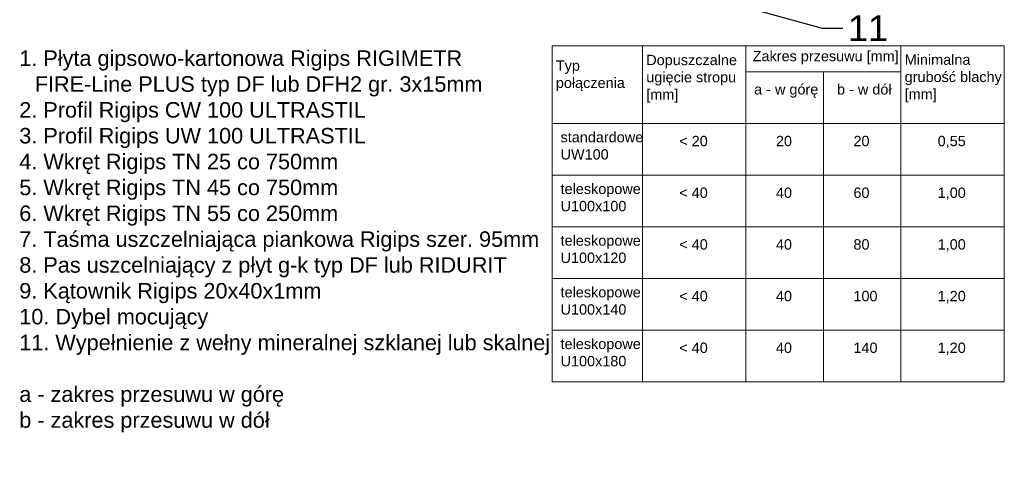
# Model space of a CAD drawing. Header units: millimetres. Extents: x 2755 to 3806, y 571 to 1066.
# Tile 4 of 7: x 3425 to 3806, y 581 to 761. Entities that reach past the tile are written whole.
import ezdxf
from ezdxf import colors
from ezdxf.entities.mleader import LeaderData, LeaderLine
from ezdxf.math import Vec2, Vec3

# ---------------------------------------------------------------- set-up
doc = ezdxf.new("R2010")
doc.units = ezdxf.units.MM
doc.layers.add('OPISY', color=7, linetype='Continuous', lineweight=9)
doc.styles.get("Standard").update_dxf_attribs({"font": 'arial.ttf'})

# ---------------------------------------------------------------- blocks, each defined once
blk = doc.blocks.new('_Dot')
at = {"color": 0, "linetype": 'ByBlock', "lineweight": -2}
blk.add_line((-0.5, 0), (-1, 0), dxfattribs=at)
at = {"color": 0, "linetype": 'ByBlock', "const_width": 0.5}
blk.add_lwpolyline([(-0.25, 0, 1), (0.25, 0, 1)], format="xyb", close=True, dxfattribs=at)

msp = doc.modelspace()

# ---------------------------------------------------------------- linework, layer by layer
at = {"layer": 'OPISY'}
for p, q in [((3630.637, 751.054), (3630.637, 621.054)), ((3630.637, 751.054), (3805.637, 751.054)), ((3665.637, 751.054), (3665.637, 621.054)), ((3705.637, 751.054), (3705.637, 621.054)), ((3765.637, 751.054), (3765.637, 621.054)), ((3805.637, 751.054), (3805.637, 621.054)), ((3705.637, 741.054), (3765.637, 741.054)), ((3735.637, 741.054), (3735.637, 621.054)), ((3630.637, 721.054), (3805.637, 721.054)), ((3630.637, 701.054), (3805.637, 701.054)), ((3630.637, 681.054), (3805.637, 681.054)), ((3630.637, 661.054), (3805.637, 661.054)), ((3630.637, 641.054), (3805.637, 641.054)), ((3630.637, 621.054), (3805.637, 621.054))]:
    msp.add_line(p, q, dxfattribs=at)

# ---------------------------------------------------------------- texts
at = {"layer": 'OPISY', "char_height": 6, "attachment_point": 1}
for s, insert, width in [('\\pi-6,l6;1. Płyta gipsowo-kartonowa Rigips RIGIMETR FIRE-Line PLUS typ DF lub DFH2 gr. 3x15mm \\P\\pi0,l0;2. Profil Rigips CW 100 ULTRASTIL\\P3. Profil Rigips UW 100 ULTRASTIL\\P4. Wkręt Rigips TN 25 co 750mm\\P5. Wkręt Rigips TN 45 co 750mm\\P6. Wkręt Rigips TN 55 co 250mm\\P7. Taśma uszczelniająca piankowa Rigips szer. 95mm\\P8. Pas uszcelniający z płyt g-k typ DF lub RIDURIT\\P9. Kątownik Rigips 20x40x1mm\\P10. Dybel mocujący\\P11. Wypełnienie z wełny mineralnej szklanej lub skalnej\\P\\Pa - zakres przesuwu w górę\\Pb - zakres przesuwu w dół', (3424.425, 749.328), 207.96631), ('{\\H0.66667x;Dopuszczalne ugięcie stropu [mm]} ', (3667.075, 747.641), 38.56187), ('\\pi-6,l6;{\\H0.66667x;Zakres przesuwu [mm]}', (3708.258, 749.14), 78.56187), ('\\pt0;{\\H0.66667x;Minimalna grubość blachy} {\\H0.66667x;[mm]}', (3767.075, 747.76), 38.56187), ('{\\H0.66667x;Typ połączenia} ', (3632.075, 745.463), 28.51275), ('\\pi-6,l6;{\\H0.66667x;a - w górę} ', (3708.821, 736.264), 78.56187), ('\\pi-6,l6;{\\H0.66667x;b - w dół} ', (3740.904, 736.264), 78.56187), ('{\\H0.66667x;standardowe UW100} ', (3633.902, 717.76), 38.56187), ('\\pi-6,l6;{\\H0.66667x;< 20} ', (3679.844, 716.264), 23.38705), ('\\pi-6,l6;{\\H0.66667x;20} ', (3717.25, 716.264), 23.38705), ('\\pi-6,l6;{\\H0.66667x;20} ', (3747.25, 716.264), 23.38705), ('\\pi-6,l6;{\\H0.66667x;0,55} ', (3779.844, 716.264), 23.38705), ('{\\H0.66667x;teleskopowe U100x100} ', (3633.902, 697.76), 38.56187), ('\\pi-6,l6;{\\H0.66667x;< 40} ', (3679.844, 696.264), 23.38705), ('\\pi-6,l6;{\\H0.66667x;40} ', (3717.25, 696.264), 23.38705), ('\\pi-6,l6;{\\H0.66667x;60} ', (3747.25, 696.264), 23.38705), ('\\pi-6,l6;{\\H0.66667x;1,00} ', (3779.844, 696.264), 23.38705), ('{\\H0.66667x;teleskopowe U100x120} ', (3633.902, 677.76), 38.56187), ('\\pi-6,l6;{\\H0.66667x;< 40} ', (3679.844, 676.264), 23.38705), ('\\pi-6,l6;{\\H0.66667x;40} ', (3717.25, 676.264), 23.38705), ('\\pi-6,l6;{\\H0.66667x;80} ', (3747.25, 676.264), 23.38705), ('\\pi-6,l6;{\\H0.66667x;1,00} ', (3779.844, 676.264), 23.38705), ('{\\H0.66667x;teleskopowe U100x140} ', (3633.902, 657.76), 38.56187), ('\\pi-6,l6;{\\H0.66667x;< 40} ', (3679.844, 656.264), 23.38705), ('\\pi-6,l6;{\\H0.66667x;40} ', (3717.25, 656.264), 23.38705), ('\\pi-6,l6;{\\H0.66667x;100} ', (3747.25, 656.264), 23.38705), ('\\pi-6,l6;{\\H0.66667x;1,20} ', (3779.844, 656.264), 23.38705), ('{\\H0.66667x;teleskopowe U100x180} ', (3633.902, 637.76), 38.56187), ('\\pi-6,l6;{\\H0.66667x;< 40} ', (3679.844, 636.264), 23.38705), ('\\pi-6,l6;{\\H0.66667x;40} ', (3717.25, 636.264), 23.38705), ('\\pi-6,l6;{\\H0.66667x;140} ', (3747.25, 636.264), 23.38705), ('\\pi-6,l6;{\\H0.66667x;1,20} ', (3779.844, 636.264), 23.38705)]:
    msp.add_mtext(s, dxfattribs=dict(at, insert=insert, width=width))

# ---------------------------------------------------------------- leaders
at = {"layer": 'OPISY'}
ml = msp.add_multileader_mtext('Standard', dxfattribs=at)
ml.set_content('11', color=256)
ml.set_leader_properties()
ml.set_arrow_properties(name='DOT')
ml.build(insert=Vec2(0, 0))
ctx = ml.context
ctx.base_point, ctx.char_height, ctx.plane_origin = Vec3(3743.113, 757.938), 10, Vec3(3646.819, 829.768)
notes = []
notes.append((ctx, [(0, (1, 1, 0), (3735.113, 757.938), (1, 0), 8, [(0, [(3572.961, 802.711)], 0, [])])]))
ctx.mtext.insert, ctx.mtext.flow_direction = Vec3(3745.113, 762.938), 5
for ctx, leaders in notes:
    for number, flags, end, landing, length, lines in leaders:
        leader = LeaderData()
        leader.index, (leader.has_last_leader_line, leader.has_dogleg_vector, leader.attachment_direction) = number, flags
        leader.last_leader_point, leader.dogleg_vector, leader.dogleg_length = Vec3(end), Vec3(landing), length
        for number, points, colour, breaks in lines:
            line = LeaderLine()
            line.index, line.vertices, line.color, line.breaks = number, Vec3.list(points), colors.encode_raw_color(colour), breaks
            leader.lines.append(line)
        ctx.leaders.append(leader)

doc.saveas('drawing.dxf')
